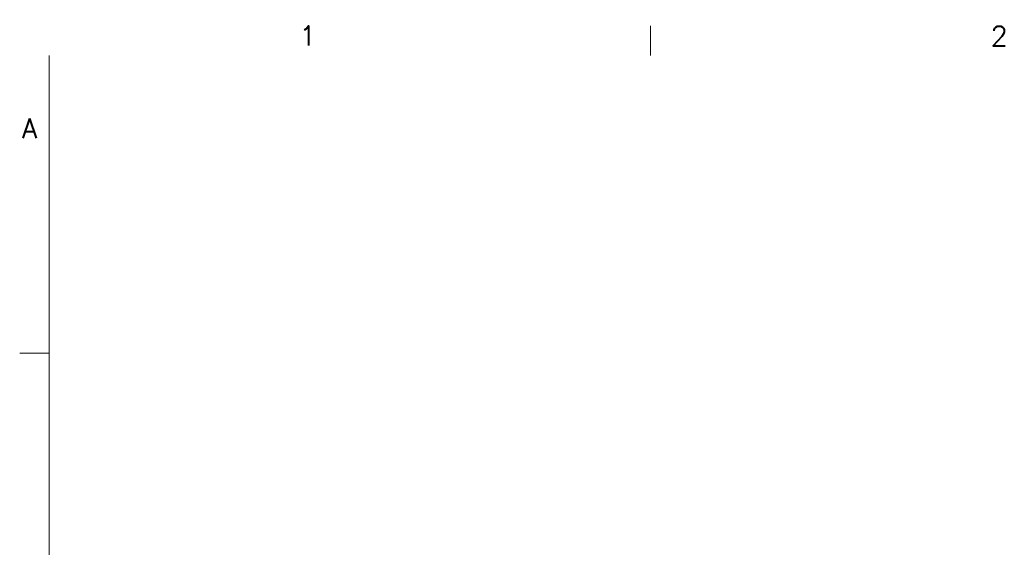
# Model space of a CAD drawing. Header units: inches. Extents: x 4 to 472, y 10 to 298.
# Tile 15 of 50: x 7 to 120, y 235 to 295. Entities that reach past the tile are written whole.
import ezdxf

# ---------------------------------------------------------------- set-up
doc = ezdxf.new("R2010")
doc.units = ezdxf.units.IN
doc.header["$LTSCALE"] = 28
doc.header["$MEASUREMENT"] = 0
doc.layers.get('0').update_dxf_attribs({"lineweight": 0})
doc.layers.add('Border (ANSI)', color=7, linetype='Continuous', lineweight=5)
doc.styles.add('Note Text (ANSI)', font='RomanS.shx')

# ---------------------------------------------------------------- blocks, each defined once
blk = doc.blocks.new('Borders Default Border')
at = {"layer": 'Border (ANSI)'}
for p, q in [((2.8333, 10.38), (2.8333, 10.5)), ((0.38, 9.1667), (0.26, 9.1667))]:
    blk.add_line(p, q, dxfattribs=at)
at = {"layer": 'Border (ANSI)', "flags": 128}
blk.add_lwpolyline([(0.38, 0.62), (0.38, 10.38)], dxfattribs=at)
at = {"layer": 'Border (ANSI)', "char_height": 0.08, "attachment_point": 7, "style": 'Note Text (ANSI)'}
for s, insert in [('1', (1.401, 10.42)), ('2', (4.2213, 10.4192)), ('A', (0.2688, 10.0431))]:
    blk.add_mtext(s, dxfattribs=dict(at, insert=insert))

msp = doc.modelspace()

# ---------------------------------------------------------------- block references
at = {"xscale": 28, "yscale": 28, "zscale": 28}
msp.add_blockref('Borders Default Border', (0, 0), dxfattribs=at)

doc.saveas('drawing.dxf')
